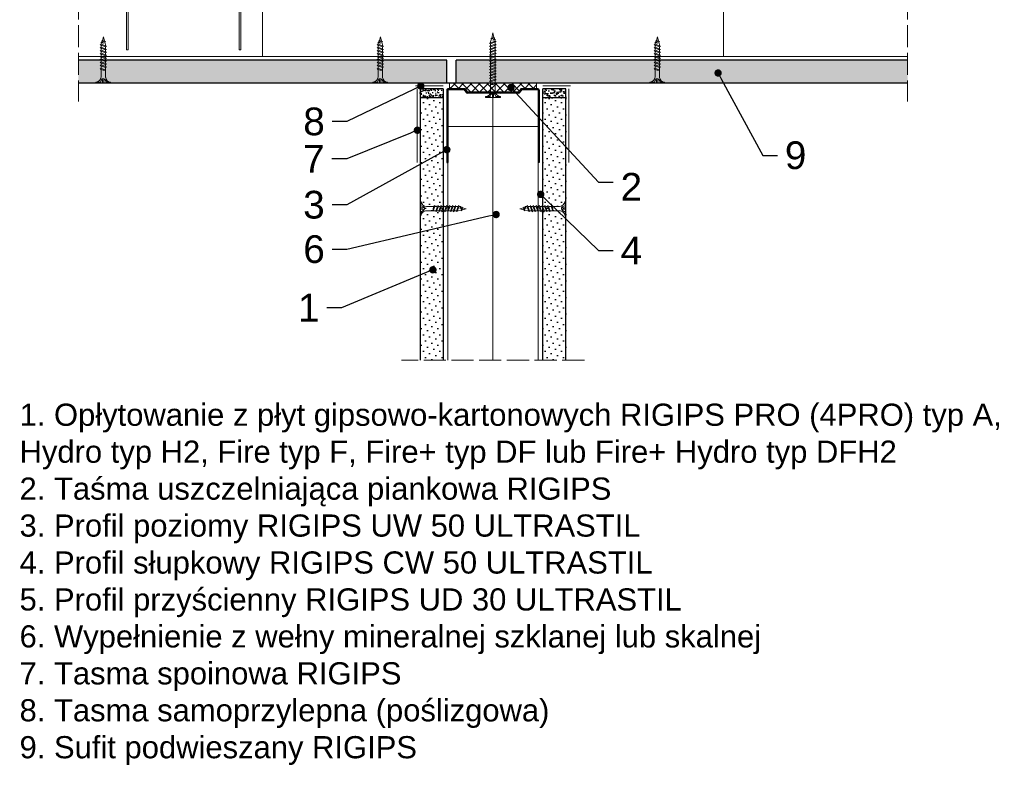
# Model space of a CAD drawing. Header units: millimetres. Extents: x -286 to 2487, y 401 to 2796.
# Tile 3 of 12: x -286 to 248, y 1991 to 2394. Entities that reach past the tile are written whole.
import ezdxf
from ezdxf import colors
from ezdxf.entities.mleader import LeaderData, LeaderLine
from ezdxf.math import Vec2, Vec3

# ---------------------------------------------------------------- set-up
doc = ezdxf.new("R2010")
doc.units = ezdxf.units.MM
doc.linetypes.add('ACAD_ISO02W100', pattern=[15, 12, -3])
for name, color, linetype, lineweight in [('_ISOVER WELNA', 7, 'BATTING', 9), ('_RIGIPS AKCESORIA', 7, 'Continuous', 18), ('_RIGIPS G-K', 7, 'Continuous', 25), ('_RIGIPS PROFIL', 7, 'Continuous', 18), ('KRESKOWANIE', 7, 'Continuous', 9), ('PRZERYWANA', 7, 'ACAD_ISO02W100', 9)]:
    doc.layers.add(name, color=color, linetype=linetype, lineweight=lineweight)
doc.styles.get("Standard").update_dxf_attribs({"font": 'arial.ttf'})
doc.linetypes.add('BATTING', pattern='A,0.00254,-2.54,[134,ltypeshp.shx,S=2.54,R=0,X=-2.54,Y=0],-5.08,[134,ltypeshp.shx,S=2.54,R=180,X=2.54,Y=0],-2.54', length=10.16254)

# ---------------------------------------------------------------- blocks, each defined once
blk = doc.blocks.new('TN 25')
at = {"layer": '_RIGIPS AKCESORIA'}
for p, q in [((0, -0.84), (0, 7.16)), ((0, 7.16), (0.46, 7.16)), ((0.46, 7.16), (0.46, 4.78)), ((0.46, 4.78), (0, 4.78)), ((0, 3.5), (1.77, 3.5)), ((0, 2.83), (1.77, 2.83)), ((0.46, 1.64), (0, 1.64)), ((0.46, -0.84), (0.46, 1.64)), ((1.77, 3.5), (1.77, 4.2)), ((1.77, 2.83), (1.77, 2.18)), ((3.02, 4.46), (8.47, 4.46)), ((7.49, 2.01), (3.55, 2.01)), ((7.12, 4.46), (7.12, 3.18)), ((8.03, 2.01), (7.12, 4.46)), ((7.12, 3.18), (7.65, 1.53)), ((7.65, 1.53), (8.03, 2.01)), ((9.41, 2.01), (8.03, 2.01)), ((8.47, 4.46), (8.79, 5)), ((9.61, 1.51), (8.47, 4.46)), ((8.79, 5), (9.93, 2.01)), ((9, 4.46), (10.1, 4.46)), ((9.93, 2.01), (9.61, 1.51)), ((11.04, 2.01), (9.93, 2.01)), ((10.1, 4.46), (10.41, 5)), ((11.23, 1.51), (10.1, 4.46)), ((10.41, 5), (11.56, 2.01)), ((10.62, 4.46), (11.67, 4.46)), ((11.56, 2.01), (11.23, 1.51)), ((12.61, 2.01), (11.56, 2.01)), ((11.67, 4.46), (11.99, 5)), ((12.81, 1.51), (11.67, 4.46)), ((11.99, 5), (13.14, 2.01)), ((12.2, 4.46), (13.21, 4.46)), ((13.14, 2.01), (12.81, 1.51)), ((14.15, 2.01), (13.14, 2.01)), ((13.21, 4.46), (13.52, 5)), ((14.34, 1.51), (13.21, 4.46)), ((13.52, 5), (14.67, 2.01)), ((13.73, 4.46), (14.8, 4.46)), ((14.67, 2.01), (14.34, 1.51)), ((15.74, 2.01), (14.67, 2.01)), ((14.8, 4.46), (15.12, 5)), ((15.94, 1.51), (14.8, 4.46)), ((15.12, 5), (16.26, 2.01)), ((15.33, 4.46), (16.42, 4.46)), ((16.26, 2.01), (15.94, 1.51)), ((17.36, 2.01), (16.26, 2.01)), ((16.42, 4.46), (16.73, 5)), ((17.55, 1.51), (16.42, 4.46)), ((16.73, 5), (17.88, 2.01)), ((16.94, 4.46), (17.99, 4.46)), ((17.88, 2.01), (17.55, 1.51)), ((18.93, 2.01), (17.88, 2.01)), ((17.99, 4.46), (18.31, 5)), ((19.13, 1.51), (17.99, 4.46)), ((18.31, 5), (19.45, 2.01)), ((18.52, 4.46), (19.68, 4.46)), ((19.45, 2.01), (19.13, 1.51)), ((19.45, 2.01), (20.62, 2.01)), ((19.68, 4.46), (20, 5)), ((20.82, 1.51), (19.68, 4.46)), ((20, 5), (21.14, 2.01)), ((20.21, 4.46), (20.7, 4.46)), ((20.7, 4.46), (22.28, 3.98)), ((21.14, 2.01), (20.82, 1.51)), ((21.14, 2.01), (21.81, 2.12)), ((21.85, 1.83), (21.67, 3.28)), ((21.67, 3.28), (22.14, 2.4)), ((22.14, 2.4), (21.85, 1.83)), ((22.7, 2.36), (22.14, 2.4)), ((22.28, 3.98), (22.56, 4.37)), ((22.7, 2.36), (22.28, 3.98)), ((22.56, 4.37), (23.03, 2.71)), ((23.03, 2.71), (22.7, 2.36)), ((22.71, 3.85), (25, 3.24)), ((25, 3.24), (23.03, 2.71)), ((0, -0.84), (0.46, -0.84))]:
    blk.add_line(p, q, dxfattribs=at)
for centre, major_axis, ratio, start_param, end_param in [((3.09, 7.67), (0.17, 3.2), 0.826134, 1.773653, 3.180586), ((-0.04, 0.9), (0, 3.93), 0.848176, -0.720942, -0.151112), ((3.37, -1.57), (0.28, 3.57), 0.832181, 0.035984, 1.430787), ((-2.73, 15.91), (0, 14.76), 0.848176, 3.399396, 3.475072), ((0.59, 4.62), (0, 2.81), 0.848176, 3.475072, 3.862535), ((1.66, 3.18), (0, 0.895), 0.848176, -1.552777, -0.720942), ((1.66, 3.18), (0, 0.895), 0.848176, 3.862535, 4.730408)]:
    blk.add_ellipse(centre, major_axis=major_axis, ratio=ratio, start_param=start_param, end_param=end_param, dxfattribs=at)
blk = doc.blocks.new('Lacznik krzyzowy (widok1)')
at = {"layer": '_RIGIPS AKCESORIA', "extrusion": (0, 0, -1)}
for p, q in [((2, 91.5), (60, 91.5)), ((0, 36.5), (0, 89.5)), ((1, 88.5), (1, 36.5)), ((2.08, 90.11), (3, 90.5)), ((3.61, 86.42), (2.08, 90.11)), ((3, 90.5), (4.53, 86.8)), ((4.53, 86.8), (3.61, 86.42)), ((14, 89.5, 30), (14, 90.5, 30)), ((48, 89.5, 30), (14, 89.5, 30)), ((48, 90.5, 30), (48, 89.5, 30)), ((57.47, 86.8), (59, 90.5)), ((58.39, 86.42), (57.47, 86.8)), ((59.92, 90.11), (58.39, 86.42)), ((59, 90.5), (59.92, 90.11)), ((61, 36.5), (61, 88.5)), ((62, 89.5), (62, 36.5)), ((1, 36.5), (0, 36.5)), ((62, 36.5), (61, 36.5))]:
    blk.add_line(p, q, dxfattribs=at)
at = {"layer": '_RIGIPS AKCESORIA'}
blk.add_line((59, 90.5), (3, 90.5), dxfattribs=at)
at = {"layer": '_RIGIPS AKCESORIA', "extrusion": (0, 0, -1)}
for centre, start, end in [((-2, 89.5), 0, 90), ((-60, 89.5), 90, 180), ((-3, 88.5), 0, 90), ((-3, 88.5), 0, 90), ((-59, 88.5), 90, 180), ((-59, 88.5), 90, 180)]:
    blk.add_arc(centre, 2, start, end, dxfattribs=at)
blk = doc.blocks.new('UW 50 ULTRASTIL')
h = blk.add_hatch()
h.set_pattern_fill('ANSI31', color=256, scale=0.5, style=0)
h.paths.add_polyline_path([(-104.51, 0.56), (-104.18, 1.24, -0.286951), (-103.29, 1.8), (-82.41, 1.8), (-76.29, 1.8, -0.286951), (-75.39, 1.24), (-75.06, 0.56, 0.286951), (-74.16, 0), (-65.59, 0, 0.414214), (-64.79, 0.8), (-64.79, 40), (-65.34, 40), (-65.34, 0.8, -0.414214), (-65.59, 0.55), (-73.82, 0.55, -0.286951), (-74.72, 1.11), (-75.05, 1.79, 0.286951), (-75.94, 2.35), (-103.63, 2.35, 0.286951), (-104.53, 1.79), (-104.86, 1.11, -0.286951), (-105.76, 0.55), (-113.99, 0.55, -0.414214), (-114.24, 0.8), (-114.24, 40), (-114.79, 40), (-114.79, 0.8, 0.414214), (-113.99, 0), (-105.41, 0, 0.286951)])
for p, q in [((-114.79, 0.8), (-114.79, 40)), ((-114.79, 40), (-114.24, 40)), ((-114.24, 0.8), (-114.24, 40)), ((-65.34, 0.8), (-65.34, 40)), ((-64.79, 40), (-65.34, 40)), ((-64.79, 0.8), (-64.79, 40)), ((-113.99, 0.55), (-105.76, 0.55)), ((-113.99, 0), (-105.41, 0)), ((-104.86, 1.11), (-104.53, 1.79)), ((-104.51, 0.56), (-104.18, 1.24)), ((-103.63, 2.35), (-75.94, 2.35)), ((-103.29, 1.8), (-76.29, 1.8)), ((-75.06, 0.56), (-75.39, 1.24)), ((-74.72, 1.11), (-75.05, 1.79)), ((-74.16, 0), (-65.59, 0)), ((-73.82, 0.55), (-65.59, 0.55))]:
    blk.add_line(p, q)
for centre, radius, start, end in [((-113.99, 0.8), 0.8, 180, 270), ((-113.99, 0.8), 0.25, 180, 270), ((-105.76, 1.55), 1, 270, 334.0435), ((-105.41, 1), 1, 270, 334.0435), ((-103.63, 1.35), 1, 90, 154.0435), ((-103.29, 0.8), 1, 90, 154.0435), ((-76.29, 0.8), 1, 25.9565, 90), ((-75.94, 1.35), 1, 25.9565, 90), ((-74.16, 1), 1, 205.9565, 270), ((-73.82, 1.55), 1, 205.9565, 270), ((-65.59, 0.8), 0.8, 270, 0), ((-65.59, 0.8), 0.25, 270, 0)]:
    blk.add_arc(centre, radius, start, end)
blk = doc.blocks.new('TN 35')
at = {"layer": '_RIGIPS AKCESORIA'}
for p, q in [((0, -0.84), (0, 7.16)), ((0, 7.16), (0.46, 7.16)), ((0.46, 7.16), (0.46, 4.78)), ((0.46, 4.78), (0, 4.78)), ((0, 3.5), (1.77, 3.5)), ((0, 2.83), (1.77, 2.83)), ((0.46, 1.64), (0, 1.64)), ((0.46, -0.84), (0.46, 1.64)), ((1.77, 3.5), (1.77, 4.2)), ((1.77, 2.83), (1.77, 2.18)), ((3.02, 4.46), (8.47, 4.46)), ((7.49, 2.01), (3.55, 2.01)), ((7.12, 4.46), (7.12, 3.18)), ((8.03, 2.01), (7.12, 4.46)), ((7.12, 3.18), (7.65, 1.53)), ((7.65, 1.53), (8.03, 2.01)), ((9.41, 2.01), (8.03, 2.01)), ((8.47, 4.46), (8.79, 5)), ((9.61, 1.51), (8.47, 4.46)), ((8.79, 5), (9.93, 2.01)), ((9, 4.46), (10.1, 4.46)), ((9.93, 2.01), (9.61, 1.51)), ((11.04, 2.01), (9.93, 2.01)), ((10.1, 4.46), (10.41, 5)), ((11.23, 1.51), (10.1, 4.46)), ((10.41, 5), (11.56, 2.01)), ((10.62, 4.46), (11.67, 4.46)), ((11.56, 2.01), (11.23, 1.51)), ((12.61, 2.01), (11.56, 2.01)), ((11.67, 4.46), (11.99, 5)), ((12.81, 1.51), (11.67, 4.46)), ((11.99, 5), (13.14, 2.01)), ((12.2, 4.46), (13.21, 4.46)), ((13.14, 2.01), (12.81, 1.51)), ((14.15, 2.01), (13.14, 2.01)), ((13.21, 4.46), (13.52, 5)), ((14.34, 1.51), (13.21, 4.46)), ((13.52, 5), (14.67, 2.01)), ((13.73, 4.46), (14.8, 4.46)), ((14.67, 2.01), (14.34, 1.51)), ((15.74, 2.01), (14.67, 2.01)), ((14.8, 4.46), (15.12, 5)), ((15.94, 1.51), (14.8, 4.46)), ((15.12, 5), (16.26, 2.01)), ((15.33, 4.46), (16.42, 4.46)), ((16.26, 2.01), (15.94, 1.51)), ((17.36, 2.01), (16.26, 2.01)), ((16.42, 4.46), (16.73, 5)), ((17.55, 1.51), (16.42, 4.46)), ((16.73, 5), (17.88, 2.01)), ((16.94, 4.46), (17.99, 4.46)), ((17.88, 2.01), (17.55, 1.51)), ((18.93, 2.01), (17.84, 2.01)), ((17.99, 4.46), (18.31, 5)), ((19.13, 1.51), (17.99, 4.46)), ((18.31, 5), (19.45, 2.01)), ((18.52, 4.46), (19.57, 4.46)), ((19.45, 2.01), (19.13, 1.51)), ((20.51, 2.01), (19.41, 2.01)), ((19.57, 4.46), (19.88, 5)), ((20.7, 1.51), (19.57, 4.46)), ((19.88, 5), (21.03, 2.01)), ((20.09, 4.46), (21.14, 4.46)), ((21.03, 2.01), (20.7, 1.51)), ((22.08, 2.01), (20.99, 2.01)), ((21.14, 4.46), (21.46, 5)), ((22.28, 1.51), (21.14, 4.46)), ((21.46, 5), (22.6, 2.01)), ((21.67, 4.46), (22.72, 4.46)), ((22.6, 2.01), (22.28, 1.51)), ((23.66, 2.01), (22.56, 2.01)), ((22.72, 4.46), (23.03, 5)), ((23.85, 1.51), (22.72, 4.46)), ((23.03, 5), (24.18, 2.01)), ((23.24, 4.46), (24.29, 4.46)), ((24.18, 2.01), (23.85, 1.51)), ((25.23, 2.01), (24.14, 2.01)), ((24.29, 4.46), (24.61, 5)), ((25.43, 1.51), (24.29, 4.46)), ((24.61, 5), (25.75, 2.01)), ((24.81, 4.46), (25.87, 4.46)), ((25.75, 2.01), (25.43, 1.51)), ((26.81, 2.01), (25.71, 2.01)), ((25.87, 4.46), (26.18, 5)), ((27, 1.51), (25.87, 4.46)), ((26.18, 5), (27.33, 2.01)), ((26.39, 4.46), (27.44, 4.46)), ((27.33, 2.01), (27, 1.51)), ((28.38, 2.01), (27.33, 2.01)), ((27.44, 4.46), (27.76, 5)), ((28.58, 1.51), (27.44, 4.46)), ((27.76, 5), (28.9, 2.01)), ((27.96, 4.46), (29.13, 4.46)), ((28.9, 2.01), (28.58, 1.51)), ((28.9, 2.01), (30.07, 2.01)), ((29.13, 4.46), (29.45, 5)), ((30.27, 1.51), (29.13, 4.46)), ((29.45, 5), (30.59, 2.01)), ((29.65, 4.46), (30.15, 4.46)), ((30.15, 4.46), (31.73, 3.98)), ((30.59, 2.01), (30.27, 1.51)), ((30.59, 2.01), (31.26, 2.12)), ((31.3, 1.83), (31.12, 3.28)), ((31.12, 3.28), (31.59, 2.4)), ((31.59, 2.4), (31.3, 1.83)), ((32.15, 2.36), (31.59, 2.4)), ((31.73, 3.98), (32.01, 4.37)), ((32.15, 2.36), (31.73, 3.98)), ((32.01, 4.37), (32.48, 2.71)), ((32.48, 2.71), (32.15, 2.36)), ((32.16, 3.85), (35, 3.24)), ((35, 3.24), (32.48, 2.71)), ((0, -0.84), (0.46, -0.84))]:
    blk.add_line(p, q, dxfattribs=at)
for centre, major_axis, ratio, start_param, end_param in [((3.09, 7.67), (0.17, 3.2), 0.826134, 1.773653, 3.180586), ((-0.04, 0.9), (0, 3.93), 0.848176, -0.720942, -0.151112), ((3.37, -1.57), (0.28, 3.57), 0.832181, 0.035984, 1.430787), ((-2.73, 15.91), (0, 14.76), 0.848176, 3.399396, 3.475072), ((0.59, 4.62), (0, 2.81), 0.848176, 3.475072, 3.862535), ((1.66, 3.18), (0, 0.895), 0.848176, -1.552777, -0.720942), ((1.66, 3.18), (0, 0.895), 0.848176, 3.862535, 4.730408)]:
    blk.add_ellipse(centre, major_axis=major_axis, ratio=ratio, start_param=start_param, end_param=end_param, dxfattribs=at)
blk = doc.blocks.new('_Dot')
at = {"color": 0, "linetype": 'ByBlock', "lineweight": -2}
blk.add_line((-0.5, 0), (-1, 0), dxfattribs=at)
at = {"color": 0, "linetype": 'ByBlock', "const_width": 0.5}
blk.add_lwpolyline([(-0.25, 0, 1), (0.25, 0, 1)], format="xyb", close=True, dxfattribs=at)

msp = doc.modelspace()

# ---------------------------------------------------------------- hatches: boundary and pattern name
at = {"layer": '_RIGIPS G-K'}
h = msp.add_hatch(dxfattribs=at)
h.set_pattern_fill('AR-SAND', color=256, scale=0.05, angle=180, style=0)
h.set_pattern_definition([(217.5, (1594.0172, 3791.1408), (0.0800016, -2.4470662), [0, -1.9304, 0, -2.159, 0, -2.06375]), (187.5, (1594.0172, 3791.141), (-2.2476164, -3.5841255), [0, -1.0414, 0, -1.7399, 0, -0.66675]), (147.5, (1595.5793, 3791.1408), (-3.9549619, -0.007186), [0, -0.635, 0, -2.286, 0, -2.9845]), (137.5, (1595.5793, 3791.141), (-3.817782, -1.1146466), [0, -0.3175, 0, -1.4986, 0, -1.7145])])
h.paths.add_polyline_path([(-68.76, 2352.01), (-56.26, 2352.01), (-56.26, 2357.01), (-68.76, 2357.01)])
h = msp.add_hatch(dxfattribs=at)
h.set_pattern_fill('AR-SAND', color=256, scale=0.05, angle=180, style=0)
h.set_pattern_definition([(217.5, (1597.0172, 3791.1408), (0.0800016, -2.4470662), [0, -1.9304, 0, -2.159, 0, -2.06375]), (187.5, (1597.0172, 3791.141), (-2.2476164, -3.5841255), [0, -1.0414, 0, -1.7399, 0, -0.66675]), (147.5, (1598.5793, 3791.1408), (-3.9549619, -0.007186), [0, -0.635, 0, -2.286, 0, -2.9845]), (137.5, (1598.5793, 3791.141), (-3.817782, -1.1146466), [0, -0.3175, 0, -1.4986, 0, -1.7145])])
h.paths.add_polyline_path([(-2.26, 2352.01), (10.24, 2352.01), (10.24, 2357.01), (-2.26, 2357.01)])
h = msp.add_hatch(dxfattribs=at)
h.set_pattern_fill('DOTS', color=256, scale=2, angle=225, style=0)
h.set_pattern_definition([(225, (-2307.5326, 1042.8834), (1.122532, -3.367596), [0, -3.175])])
h.paths.add_polyline_path([(-68.76, 2210.01), (-56.26, 2210.01), (-56.26, 2352.01), (-68.76, 2352.01)])
h = msp.add_hatch(dxfattribs=at)
h.set_pattern_fill('DOTS', color=256, scale=2, angle=225, style=0)
h.set_pattern_definition([(225, (-2304.5326, 1042.8834), (1.122532, -3.367596), [0, -3.175])])
h.paths.add_polyline_path([(-2.26, 2210.01), (10.24, 2210.01), (10.24, 2352.01), (-2.26, 2352.01)])
at = {"layer": 'KRESKOWANIE'}
h = msp.add_hatch(dxfattribs=at)
h.set_pattern_fill('DOTS', color=256, scale=2, angle=225, style=0)
h.set_pattern_definition([(225, (-572.9043, 618.0924), (1.122532, -3.367596), [0, -3.175])])
h.paths.add_polyline_path([(-54.26, 2360.01), (-54.26, 2372.51), (-253.76, 2372.51), (-253.76, 2360.01)])
h.paths.add_polyline_path([(-49.26, 2372.51), (-49.26, 2360.01), (195.24, 2360.01), (195.24, 2372.51)])
h = msp.add_hatch(dxfattribs=at)
h.set_pattern_fill('ANSI37', color=256, angle=270, style=0)
h.set_pattern_definition([(315, (1595.5172, 3794.141), (2.245064, 2.245064), []), (45, (1595.5172, 3794.141), (-2.245064, 2.245064), [])])
h.paths.add_polyline_path([(-52.86, 2357.01), (-44.88, 2357.01, -0.286951), (-43.98, 2356.45), (-43.66, 2355.77, 0.286951), (-42.76, 2355.21), (-15.76, 2355.21, 0.286951), (-14.86, 2355.77), (-14.53, 2356.45, -0.286951), (-13.63, 2357.01), (-5.66, 2357.01), (-5.66, 2360.01), (-52.86, 2360.01)])

# ---------------------------------------------------------------- linework, layer by layer
at = {"layer": '_ISOVER WELNA', "linetype": 'Continuous'}
for p, q in [((-154.01, 2736.46), (-154.01, 2374.51)), ((95.49, 2736.46), (95.49, 2374.51))]:
    msp.add_line(p, q, dxfattribs=at)
at = {"layer": '_ISOVER WELNA', "ltscale": 2.4}
msp.add_line((-29.26, 2210.01), (-29.26, 2354.66), dxfattribs=at)
at = {"layer": '_RIGIPS AKCESORIA'}
for p, q in [((-56.26, 2358.51), (-71.26, 2358.51)), ((-70.26, 2357.01), (-70.26, 2317.01)), ((-2.26, 2358.51), (12.74, 2358.51)), ((11.74, 2357.01), (11.74, 2317.01))]:
    msp.add_line(p, q, dxfattribs=at)
at = {"layer": '_RIGIPS G-K'}
for p, q in [((-54.26, 2372.51), (-253.76, 2372.51)), ((-54.26, 2360.01), (-54.26, 2372.51)), ((195.24, 2372.51), (-49.26, 2372.51)), ((-49.26, 2360.01), (-49.26, 2372.51)), ((195.24, 2360.01), (-253.76, 2360.01)), ((-68.76, 2357.01), (-68.76, 2210.01)), ((-56.26, 2357.01), (-68.76, 2357.01)), ((-56.26, 2357.01), (-56.26, 2210.01)), ((-2.26, 2210.01), (-2.26, 2357.01)), ((10.24, 2357.01), (-2.26, 2357.01)), ((10.24, 2210.01), (10.24, 2357.01)), ((-56.26, 2352.01), (-68.76, 2352.01)), ((10.24, 2352.01), (-2.26, 2352.01))]:
    msp.add_line(p, q, dxfattribs=at)
at = {"layer": '_RIGIPS PROFIL'}
msp.add_line((-253.76, 2374.51), (195.24, 2374.51), dxfattribs=at)
at = {"layer": '_RIGIPS PROFIL', "lineweight": 9}
for p, q in [((-53.66, 2336.61), (-4.86, 2336.61)), ((-53.66, 2210.01), (-53.66, 2336.61)), ((-4.86, 2210.01), (-4.86, 2336.61))]:
    msp.add_line(p, q, dxfattribs=at)
at = {"layer": '_RIGIPS PROFIL', "linetype": 'ByBlock', "lineweight": -2}
msp.add_line((27.84, 2306.4), (35.84, 2306.4), dxfattribs=at)
msp.add_lwpolyline([(-16.83, 2354.69), (27.84, 2306.4)], dxfattribs=at)
at = {"layer": 'KRESKOWANIE'}
for p, q in [((-52.86, 2357.01), (-52.86, 2360.01)), ((-5.66, 2357.01), (-5.66, 2360.01))]:
    msp.add_line(p, q, dxfattribs=at)
at = {"layer": 'PRZERYWANA'}
for p, q in [((-253.76, 2796.46), (-253.76, 2350.01)), ((195.24, 2796.46), (195.24, 2350.01)), ((20.24, 2210.01), (-78.76, 2210.01))]:
    msp.add_line(p, q, dxfattribs=at)

# ---------------------------------------------------------------- block references
msp.add_blockref('Lacznik krzyzowy (widok1)', (-227.76, 2341.55))
for name, p, rotation in [('TN 35', (-26.07, 2352.24), 90), ('UW 50 ULTRASTIL', (-119.04, 2357.01), 180)]:
    msp.add_blockref(name, p, dxfattribs=dict(rotation=rotation))
at = {"layer": '_RIGIPS AKCESORIA', "xscale": -1}
for p, rotation in [((-243.47, 2360.01), 270), ((-93.47, 2360.01), 270), ((56.53, 2360.01), 270), ((-68.76, 2295.26), 180)]:
    msp.add_blockref('TN 25', p, dxfattribs=dict(at, rotation=rotation))
at = {"layer": '_RIGIPS AKCESORIA', "rotation": 180}
msp.add_blockref('TN 25', (10.24, 2295.26), dxfattribs=at)
at = {"layer": '_RIGIPS PROFIL', "lineweight": -2, "xscale": 4, "yscale": 4, "zscale": 4, "rotation": 132.7634657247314}
msp.add_blockref('_Dot', (-19.54, 2357.63), dxfattribs=at)

# ---------------------------------------------------------------- texts
at = {"insert": (-285.63, 2186.47), "char_height": 12, "width": 534.167, "attachment_point": 1}
msp.add_mtext('1. Opłytowanie z płyt gipsowo-kartonowych RIGIPS PRO (4PRO) typ A, Hydro typ H2, Fire typ F, Fire+ typ DF lub Fire+ Hydro typ DFH2\\P2. Taśma uszczelniająca piankowa RIGIPS\\P3. Profil poziomy RIGIPS UW 50 ULTRASTIL\\P4. Profil słupkowy RIGIPS CW 50 ULTRASTIL\\P5. Profil przyścienny RIGIPS UD 30 ULTRASTIL\\P6. Wypełnienie z wełny mineralnej szklanej lub skalnej\\P7. Tasma spoinowa RIGIPS\\P8. Tasma samoprzylepna (poślizgowa)\\P9. Sufit podwieszany RIGIPS', dxfattribs=at)
at = {"layer": '_RIGIPS PROFIL', "insert": (39.84, 2311.4), "char_height": 15, "attachment_point": 1}
msp.add_mtext('2', dxfattribs=at)

# ---------------------------------------------------------------- leaders
at = {"layer": '_RIGIPS PROFIL'}
ml = msp.add_multileader_mtext('Standard', dxfattribs=at)
ml.set_content('9', color=256)
ml.set_leader_properties()
ml.set_arrow_properties(name='DOT')
ml.build(insert=Vec2(0, 0))
ctx = ml.context
ctx.base_point, ctx.char_height, ctx.landing_gap_size, ctx.plane_origin = Vec3(124.8, 2320.86), 15, 4, Vec3(92.64, 2365.51)
notes = []
notes.append((ctx, [(0, (1, 1, 0), (116.8, 2320.86), (1, 0), 8, [(0, [(92.64, 2365.51)], 0, [])])]))
ctx.mtext.insert, ctx.mtext.flow_direction = Vec3(128.8, 2328.49), 5
ml = msp.add_multileader_mtext('Standard', dxfattribs=at)
ml.set_content('8', color=256)
ml.set_leader_properties()
ml.set_arrow_properties(name='DOT')
ml.build(insert=Vec2(0, 0))
ctx = ml.context
ctx.base_point, ctx.char_height, ctx.landing_gap_size, ctx.plane_origin = Vec3(-134.24, 2339.17), 15, 4, Vec3(-68.35, 2358.47)
ctx.text_align_type = 2
notes.append((ctx, [(0, (1, 1, 0), (-108.35, 2339.17), (-1, 0), 8, [(0, [(-68.35, 2358.47)], 0, [])])]))
ctx.mtext.insert, ctx.mtext.alignment, ctx.mtext.flow_direction = Vec3(-120.35, 2346.8), 3, 5
ml = msp.add_multileader_mtext('Standard', dxfattribs=at)
ml.set_content('7', color=256)
ml.set_leader_properties()
ml.set_arrow_properties(name='DOT')
ml.build(insert=Vec2(0, 0))
ctx = ml.context
ctx.base_point, ctx.char_height, ctx.landing_gap_size, ctx.plane_origin = Vec3(-134.18, 2319.01), 15, 4, Vec3(-70.21, 2334.52)
ctx.text_align_type = 2
notes.append((ctx, [(0, (1, 1, 0), (-108.47, 2319.01), (-1, 0), 8, [(0, [(-70.21, 2334.52)], 0, [])])]))
ctx.mtext.insert, ctx.mtext.alignment, ctx.mtext.flow_direction = Vec3(-120.47, 2326.51), 3, 5
ml = msp.add_multileader_mtext('Standard', dxfattribs=at)
ml.set_content('3', color=256)
ml.set_leader_properties()
ml.set_arrow_properties(name='DOT')
ml.build(insert=Vec2(0, 0))
ctx = ml.context
ctx.base_point, ctx.char_height, ctx.landing_gap_size, ctx.plane_origin = Vec3(-134.22, 2294.06), 15, 4, Vec3(-70.28, 2319.27)
ctx.text_align_type = 2
notes.append((ctx, [(0, (1, 1, 0), (-108.39, 2294.06), (-1, 0), 8, [(0, [(-54.26, 2323.98)], 0, [])])]))
ctx.mtext.insert, ctx.mtext.alignment, ctx.mtext.flow_direction = Vec3(-120.39, 2301.7), 3, 5
ml = msp.add_multileader_mtext('Standard', dxfattribs=at)
ml.set_content('4', color=256)
ml.set_leader_properties()
ml.set_arrow_properties(name='DOT')
ml.build(insert=Vec2(0, 0))
ctx = ml.context
ctx.base_point, ctx.char_height, ctx.landing_gap_size, ctx.plane_origin = Vec3(35.84, 2269.38), 15, 4, Vec3(-3.44, 2299.81)
notes.append((ctx, [(0, (1, 1, 0), (27.84, 2269.38), (1, 0), 8, [(0, [(-3.44, 2299.81)], 0, [])])]))
ctx.mtext.insert, ctx.mtext.flow_direction = Vec3(39.84, 2276.88), 5
ml = msp.add_multileader_mtext('Standard', dxfattribs=at)
ml.set_content('6', color=256)
ml.set_leader_properties()
ml.set_arrow_properties(name='DOT')
ml.build(insert=Vec2(0, 0))
ctx = ml.context
ctx.base_point, ctx.char_height, ctx.landing_gap_size, ctx.plane_origin = Vec3(-134.24, 2270.02), 15, 4, Vec3(-27.56, 2288.88)
ctx.text_align_type = 2
notes.append((ctx, [(0, (1, 1, 0), (-108.34, 2270.02), (-1, 0), 8, [(0, [(-27.56, 2288.88)], 0, [])])]))
ctx.mtext.insert, ctx.mtext.alignment, ctx.mtext.flow_direction = Vec3(-120.34, 2277.65), 3, 5
ml = msp.add_multileader_mtext('Standard', dxfattribs=at)
ml.set_content('1', color=256)
ml.set_leader_properties()
ml.set_arrow_properties(name='DOT')
ml.build(insert=Vec2(0, 0))
ctx = ml.context
ctx.base_point, ctx.char_height, ctx.landing_gap_size, ctx.plane_origin = Vec3(-132.78, 2238.44), 15, 4, Vec3(-61.8, 2258.94)
ctx.text_align_type = 2
notes.append((ctx, [(0, (1, 1, 0), (-111.26, 2238.44), (-1, 0), 8, [(0, [(-61.8, 2258.94)], 0, [])])]))
ctx.mtext.insert, ctx.mtext.alignment, ctx.mtext.flow_direction = Vec3(-123.26, 2245.94), 3, 5
for ctx, leaders in notes:
    for number, flags, end, landing, length, lines in leaders:
        leader = LeaderData()
        leader.index, (leader.has_last_leader_line, leader.has_dogleg_vector, leader.attachment_direction) = number, flags
        leader.last_leader_point, leader.dogleg_vector, leader.dogleg_length = Vec3(end), Vec3(landing), length
        for number, points, colour, breaks in lines:
            line = LeaderLine()
            line.index, line.vertices, line.color, line.breaks = number, Vec3.list(points), colors.encode_raw_color(colour), breaks
            leader.lines.append(line)
        ctx.leaders.append(leader)

doc.saveas('drawing.dxf')
